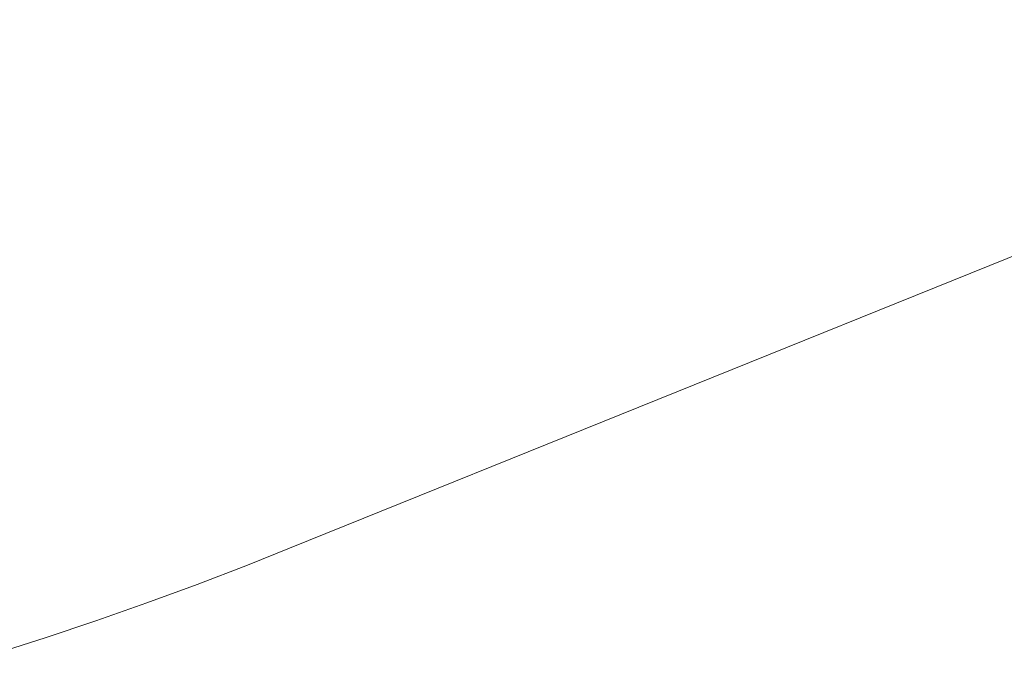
# Model space of a CAD drawing. Header units: millimetres. Extents: x -2624 to 101766, y -16 to 109490.
# Tile 97 of 153: x 41725 to 55068, y 93693 to 102292. Entities that reach past the tile are written whole.
import ezdxf

# ---------------------------------------------------------------- set-up
doc = ezdxf.new("R2010")
doc.units = ezdxf.units.MM
doc.header["$MEASUREMENT"] = 0
doc.layers.add('Nouveau_Terrain _ Modifié.Terrain', color=7, linetype='Continuous')

# ---------------------------------------------------------------- blocks, each defined once
blk = doc.blocks.new('Élément de coupe_167')
at = {"layer": 'Nouveau_Terrain _ Modifié.Terrain', "color": 7, "linetype": 'Continuous', "lineweight": 15}
for p, q in [((63118, 102292), (45383, 95129)), ((45383, 95129), (44810, 94900)), ((44810, 94900), (44130, 94640)), ((44130, 94640), (43446, 94389)), ((43446, 94389), (42758, 94147)), ((42758, 94147), (42068, 93915)), ((42068, 93915), (41374, 93693))]:
    blk.add_line(p, q, dxfattribs=at)

msp = doc.modelspace()

# ---------------------------------------------------------------- block references
at = {"layer": 'Nouveau_Terrain _ Modifié.Terrain', "lineweight": 0}
msp.add_blockref('Élément de coupe_167', (0, 0), dxfattribs=at)

doc.saveas('drawing.dxf')
